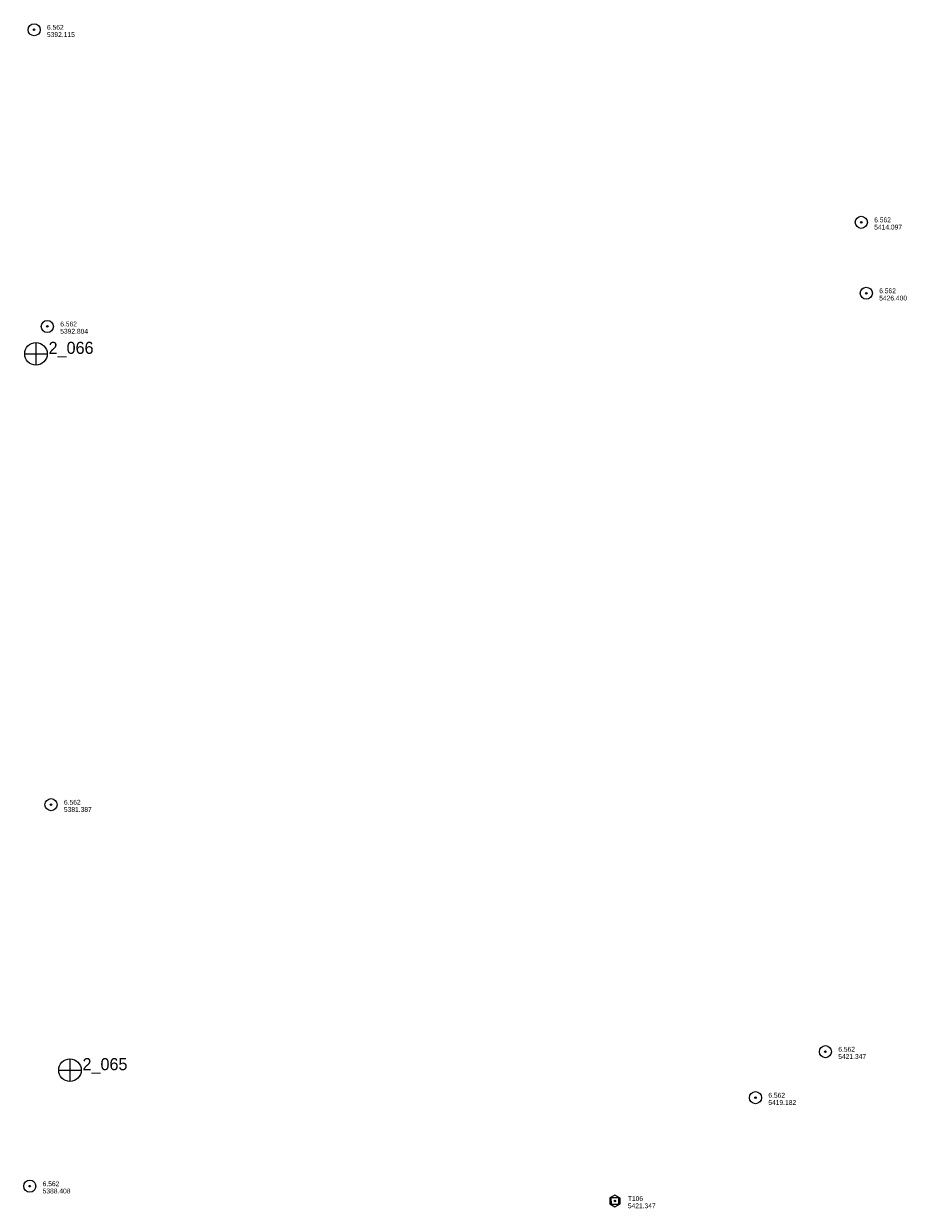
# Model space of a CAD drawing. Header units: feet. Extents: x 190725 to 192960, y 271653 to 273137.
# Tile 4 of 4: x 191864 to 192960, y 271653 to 273124. Entities that reach past the tile are written whole.
import ezdxf

# ---------------------------------------------------------------- set-up
doc = ezdxf.new("R2010")
doc.units = ezdxf.units.FT
doc.header["$MEASUREMENT"] = 0
doc.linetypes.add('DGN Style 3', pattern=[136.13208, 97.2372, -38.89488])
for name, color, linetype, lineweight in [('E_MAP_Control', 251, 'Continuous', 0), ('E_MAP_Limits', 20, 'DGN Style 3', 0), ('E_MAP_PassPoints', 43, 'Continuous', 0)]:
    doc.layers.add(name, color=color, linetype=linetype, lineweight=lineweight)
doc.styles.add('Style-IGR_FONT_0', font='IGR_FONT_0.shx')

# ---------------------------------------------------------------- blocks, each defined once
blk = doc.blocks.new('TP')
at = {"layer": 'E_MAP_Control', "color": 151, "linetype": 'Continuous', "lineweight": 0, "flags": 128}
for points in [[(-6.4, 3.8), (-6.4, -3.6), (0, -7.4), (6.4, -3.7), (6.4, 3.6), (-0.1, 7.4)], [(-4.5, -4.5), (-4.5, 4.5), (4.5, 4.5), (4.5, -4.5)]]:
    blk.add_lwpolyline(points, close=True, dxfattribs=at)
at = {"layer": 'E_MAP_Control', "color": 151, "linetype": 'Continuous', "lineweight": 0}
blk.add_circle((0, 0), 0.871, dxfattribs=at)
blk = doc.blocks.new('PP')
at = {"layer": 'E_MAP_PassPoints', "color": 43, "linetype": 'Continuous', "lineweight": 0}
for radius in [7.5, 0.96]:
    blk.add_circle((0, 0), radius, dxfattribs=at)
blk = doc.blocks.new('PP_1')
at = {"layer": 'E_MAP_PassPoints', "color": 43, "linetype": 'Continuous', "lineweight": 0}
for radius in [7.5, 0.96]:
    blk.add_circle((0, 0), radius, dxfattribs=at)
blk = doc.blocks.new('PP_4')
at = {"layer": 'E_MAP_PassPoints', "color": 43, "linetype": 'Continuous', "lineweight": 0}
for radius in [7.5, 0.96]:
    blk.add_circle((0, 0), radius, dxfattribs=at)
blk = doc.blocks.new('PHOTOC')
at = {"layer": 'E_MAP_Limits', "color": 3, "linetype": 'Continuous', "lineweight": 0}
for p, q in [((-13.8, 0), (14.1, 0)), ((0.1, 14.1), (0.1, -13.8))]:
    blk.add_line(p, q, dxfattribs=at)
blk.add_circle((0.2, 0), 14, dxfattribs=at)
blk = doc.blocks.new('PHOTOC_1')
at = {"layer": 'E_MAP_Limits', "color": 3, "linetype": 'Continuous', "lineweight": 0}
for p, q in [((-13.8, 0), (14.1, 0)), ((0.1, 14.1), (0.1, -13.8))]:
    blk.add_line(p, q, dxfattribs=at)
blk.add_circle((0.2, 0), 14, dxfattribs=at)

msp = doc.modelspace()

# ---------------------------------------------------------------- block references
at = {"layer": 'E_MAP_Control', "color": 151, "linetype": 'Continuous', "lineweight": 0, "xscale": 1.00000025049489, "yscale": 1.00000025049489, "zscale": 1.00000025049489, "rotation": 0.04055431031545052}
msp.add_blockref('TP', (192598.1, 271661.9), dxfattribs=at)
at = {"layer": 'E_MAP_Limits', "color": 3, "linetype": 'Continuous', "lineweight": 0, "xscale": 1.00000025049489, "yscale": 1.00000025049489, "zscale": 1.00000025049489, "rotation": 0.04055431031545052}
for name, p in [('PHOTOC', (191879.2, 272713.7)), ('PHOTOC_1', (191921.4, 271824.3))]:
    msp.add_blockref(name, p, dxfattribs=at)
at = {"layer": 'E_MAP_PassPoints', "color": 43, "linetype": 'Continuous', "lineweight": 0, "xscale": 1.00000025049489, "yscale": 1.00000025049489, "zscale": 1.00000025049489, "rotation": 0.04055431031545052}
for name, p in [('PP_1', (191877.1, 273116.2)), ('PP', (192903.9, 272877.1)), ('PP', (192910.1, 272789)), ('PP_1', (191893.5, 272747.8)), ('PP_1', (191898.1, 272154)), ('PP_4', (192859.3, 271847.3)), ('PP_4', (192772.5, 271790.2)), ('PP_1', (191871.7, 271680.3))]:
    msp.add_blockref(name, p, dxfattribs=at)

# ---------------------------------------------------------------- texts
at = {"layer": 'E_MAP_Control', "color": 151, "linetype": 'Continuous', "lineweight": 0, "style": 'Style-IGR_FONT_0'}
for s, p in [('5421.347', (192614.1, 271652.9)), ('T106', (192614.1, 271661.9))]:
    msp.add_text(s, height=6, rotation=0.0407, dxfattribs=at).set_placement(p)
at = {"layer": 'E_MAP_Limits', "color": 3, "linetype": 'Continuous', "lineweight": 0, "style": 'Style-IGR_FONT_0'}
for s, p in [('2_066', (191895.1, 272713.7)), ('2_065', (191937.2, 271824.3))]:
    msp.add_text(s, height=15, rotation=0.0407, dxfattribs=at).set_placement(p)
at = {"layer": 'E_MAP_PassPoints', "color": 43, "linetype": 'Continuous', "lineweight": 0, "style": 'Style-IGR_FONT_0'}
for s, p in [('5392.115', (191893.1, 273107.2)), ('6.562', (191893.1, 273116.2)), ('6.562', (192919.9, 272877.1)), ('5414.097', (192919.9, 272868.1)), ('6.562', (192926.1, 272789)), ('5426.400', (192926.1, 272780)), ('6.562', (191909.5, 272747.8)), ('5392.804', (191909.5, 272738.8)), ('6.562', (191914.1, 272154)), ('5381.387', (191914.1, 272145)), ('6.562', (192875.3, 271847.3)), ('5421.347', (192875.3, 271838.3)), ('6.562', (192788.5, 271790.2)), ('5419.182', (192788.5, 271781.2)), ('6.562', (191887.7, 271680.3)), ('5388.408', (191887.7, 271671.3))]:
    msp.add_text(s, height=6, rotation=0.0407, dxfattribs=at).set_placement(p)

doc.saveas('drawing.dxf')
